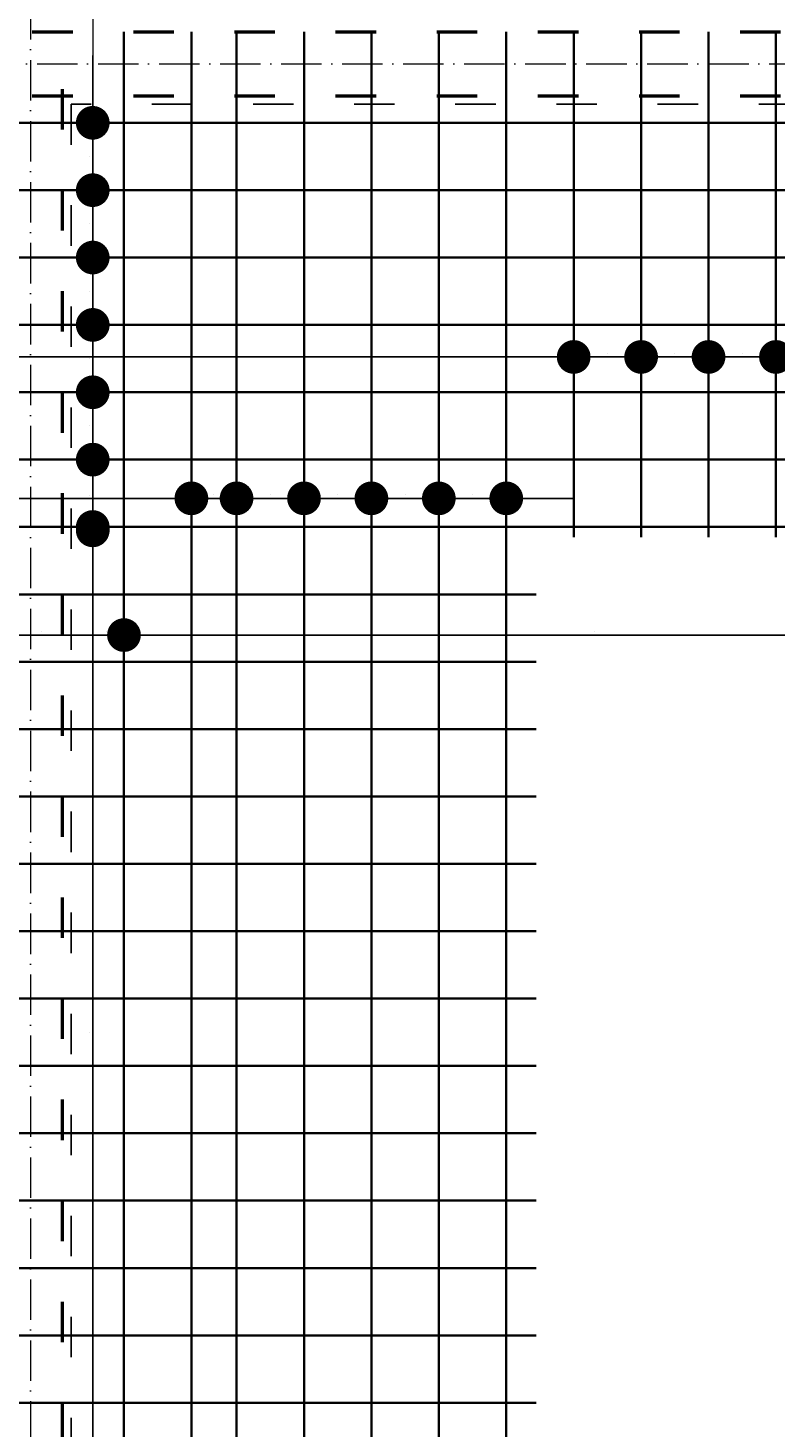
# Model space of a CAD drawing. Header units: millimetres. Extents: x 300938 to 312016, y 11971 to 20881.
# Tile 98 of 239: x 310328 to 310550, y 14874 to 15290. Entities that reach past the tile are written whole.
import ezdxf

# ---------------------------------------------------------------- set-up
doc = ezdxf.new("R2010")
doc.units = ezdxf.units.MM
doc.linetypes.add('ACAD_ISO03W100', pattern=[30, 12, -18])
doc.linetypes.add('ACAD_ISO10W100', pattern=[18, 12, -3, 0, -3])
for name, color, linetype, lineweight in [('konstrukcja wymiary', 1, 'Continuous', 13), ('osie', 5, 'ACAD_ISO10W100', 13), ('zbrojenie', 4, 'Continuous', 50), ('zbrojenie płyty', 141, 'Continuous', 35)]:
    doc.layers.add(name, color=color, linetype=linetype, lineweight=lineweight)
doc.layers.add('przerywane', color=6, linetype='ACAD_ISO03W100')
doc.styles.add('KONSTRUKCJA', font='romand.shx', dxfattribs={"oblique": 10})
doc.styles.get("Standard").update_dxf_attribs({"font": 'romand.shx', "oblique": 10})
doc.dimstyles.new('150', dxfattribs={"dimtxt": 10, "dimasz": 7, "dimexe": 1.25, "dimexo": 0.625, "dimgap": 3, "dimtad": 1, "dimdec": 0, "dimrnd": 0.5, "dimtxsty": 'KONSTRUKCJA', "dimblk": 'ARCHTICK', "dimcen": 2.5, "dimadec": 0, "dimazin": 0, "dimtfac": 1, "dimtdec": 0, "dimtix": 1, "dimtmove": 0, "dimatfit": 3, "dimfxl": 4, "dimfxlon": 1, "dimarcsym": 0})
doc.dimstyles.new('kropki', dxfattribs={"dimtxt": 0.001, "dimasz": 10, "dimexe": 1.25, "dimexo": 0.625, "dimgap": 1, "dimtad": 1, "dimtxsty": 'Standard', "dimblk": 'DOT', "dimcen": 2.5, "dimadec": 0, "dimazin": 0, "dimtfac": 1, "dimtmove": 0, "dimatfit": 3, "dimfxl": 1, "dimfxlon": 1, "dimarcsym": 0})

# ---------------------------------------------------------------- blocks, each defined once
blk = doc.blocks.new('_ArchTick')
at = {"color": 0, "linetype": 'ByBlock', "lineweight": 13, "const_width": 0.15}
blk.add_lwpolyline([(-0.5, -0.5), (0.5, 0.5)], dxfattribs=at)
blk = doc.blocks.new('*D2127')
at = {"layer": 'Defpoints', "color": 0, "transparency": 16777216}
for p in [(310572.63, 15501.22), (309884.63, 14520.22), (310572.63, 14393.22)]:
    blk.add_point(p, dxfattribs=at)
at = {"layer": 'konstrukcja wymiary', "color": 0, "lineweight": -2, "transparency": 16777216}
for p, q in [((309884.63, 15497.22), (309884.63, 15502.47)), ((309884.63, 15501.22), (310572.63, 15501.22)), ((310572.63, 15497.22), (310572.63, 15502.47))]:
    blk.add_line(p, q, dxfattribs=at)
at = {"layer": 'konstrukcja wymiary', "color": 0, "lineweight": -2, "transparency": 16777216, "xscale": 7, "yscale": 7, "zscale": 7, "rotation": 180}
blk.add_blockref('_ArchTick', (309884.63, 15501.22), dxfattribs=at)
at = {"layer": 'konstrukcja wymiary', "color": 0, "lineweight": -2, "transparency": 16777216, "xscale": 7, "yscale": 7, "zscale": 7}
blk.add_blockref('_ArchTick', (310572.63, 15501.22), dxfattribs=at)
at = {"layer": 'konstrukcja wymiary', "color": 0, "transparency": 16777216, "insert": (310228.63, 15509.22), "char_height": 10, "attachment_point": 5, "style": 'KONSTRUKCJA'}
blk.add_mtext('688', dxfattribs=at)
blk = doc.blocks.new('_Dot')
at = {"color": 0, "linetype": 'ByBlock', "lineweight": -2}
blk.add_line((-0.5, 0), (-1, 0), dxfattribs=at)
at = {"color": 0, "linetype": 'ByBlock', "const_width": 0.5}
blk.add_lwpolyline([(-0.25, 0, 1), (0.25, 0, 1)], format="xyb", close=True, dxfattribs=at)
blk = doc.blocks.new('*D2490')
at = {"layer": 'Defpoints', "color": 0, "transparency": 16777216}
for p in [(310336.34, 15261.72), (310336.34, 15241.72), (310347.08, 15241.72)]:
    blk.add_point(p, dxfattribs=at)
at = {"layer": 'konstrukcja wymiary', "color": 0, "lineweight": -2, "transparency": 16777216}
for p, q in [((310347.08, 15271.72), (310347.08, 15281.72)), ((310346.08, 15261.72), (310348.33, 15261.72)), ((310347.08, 15261.72), (310347.08, 15241.72)), ((310346.08, 15241.72), (310348.33, 15241.72)), ((310347.08, 15231.72), (310347.08, 15221.72))]:
    blk.add_line(p, q, dxfattribs=at)
at = {"layer": 'konstrukcja wymiary', "color": 0, "lineweight": -2, "transparency": 16777216, "xscale": 10, "yscale": 10, "zscale": 10}
for p, rotation in [((310347.08, 15261.72), 270), ((310347.08, 15241.72), 90)]:
    blk.add_blockref('_Dot', p, dxfattribs=dict(at, rotation=rotation))
at = {"layer": 'konstrukcja wymiary', "color": 0, "transparency": 16777216, "insert": (310346.08, 15251.72), "char_height": 0.001, "attachment_point": 5, "rotation": 90}
blk.add_mtext('20', dxfattribs=at)
blk = doc.blocks.new('*D2491')
at = {"layer": 'Defpoints', "color": 0, "transparency": 16777216}
for p in [(310336.34, 15241.72), (310336.34, 15221.72), (310347.08, 15221.72)]:
    blk.add_point(p, dxfattribs=at)
at = {"layer": 'konstrukcja wymiary', "color": 0, "lineweight": -2, "transparency": 16777216}
for p, q in [((310347.08, 15251.72), (310347.08, 15261.72)), ((310346.08, 15241.72), (310348.33, 15241.72)), ((310347.08, 15241.72), (310347.08, 15221.72)), ((310346.08, 15221.72), (310348.33, 15221.72)), ((310347.08, 15211.72), (310347.08, 15201.72))]:
    blk.add_line(p, q, dxfattribs=at)
at = {"layer": 'konstrukcja wymiary', "color": 0, "lineweight": -2, "transparency": 16777216, "xscale": 10, "yscale": 10, "zscale": 10}
for p, rotation in [((310347.08, 15241.72), 270), ((310347.08, 15221.72), 90)]:
    blk.add_blockref('_Dot', p, dxfattribs=dict(at, rotation=rotation))
at = {"layer": 'konstrukcja wymiary', "color": 0, "transparency": 16777216, "insert": (310346.08, 15231.72), "char_height": 0.001, "attachment_point": 5, "rotation": 90}
blk.add_mtext('20', dxfattribs=at)
blk = doc.blocks.new('*D2492')
at = {"layer": 'Defpoints', "color": 0, "transparency": 16777216}
for p in [(310336.34, 15221.72), (310336.34, 15201.72), (310347.08, 15201.72)]:
    blk.add_point(p, dxfattribs=at)
at = {"layer": 'konstrukcja wymiary', "color": 0, "lineweight": -2, "transparency": 16777216}
for p, q in [((310347.08, 15231.72), (310347.08, 15241.72)), ((310346.08, 15221.72), (310348.33, 15221.72)), ((310347.08, 15221.72), (310347.08, 15201.72)), ((310346.08, 15201.72), (310348.33, 15201.72)), ((310347.08, 15191.72), (310347.08, 15181.72))]:
    blk.add_line(p, q, dxfattribs=at)
at = {"layer": 'konstrukcja wymiary', "color": 0, "lineweight": -2, "transparency": 16777216, "xscale": 10, "yscale": 10, "zscale": 10}
for p, rotation in [((310347.08, 15221.72), 270), ((310347.08, 15201.72), 90)]:
    blk.add_blockref('_Dot', p, dxfattribs=dict(at, rotation=rotation))
at = {"layer": 'konstrukcja wymiary', "color": 0, "transparency": 16777216, "insert": (310346.08, 15211.72), "char_height": 0.001, "attachment_point": 5, "rotation": 90}
blk.add_mtext('20', dxfattribs=at)
blk = doc.blocks.new('*D2493')
at = {"layer": 'Defpoints', "color": 0, "transparency": 16777216}
for p in [(310336.34, 15201.72), (310336.34, 15181.72), (310347.08, 15181.72)]:
    blk.add_point(p, dxfattribs=at)
at = {"layer": 'konstrukcja wymiary', "color": 0, "lineweight": -2, "transparency": 16777216}
for p, q in [((310347.08, 15211.72), (310347.08, 15221.72)), ((310346.08, 15201.72), (310348.33, 15201.72)), ((310347.08, 15201.72), (310347.08, 15181.72)), ((310346.08, 15181.72), (310348.33, 15181.72)), ((310347.08, 15171.72), (310347.08, 15161.72))]:
    blk.add_line(p, q, dxfattribs=at)
at = {"layer": 'konstrukcja wymiary', "color": 0, "lineweight": -2, "transparency": 16777216, "xscale": 10, "yscale": 10, "zscale": 10}
for p, rotation in [((310347.08, 15201.72), 270), ((310347.08, 15181.72), 90)]:
    blk.add_blockref('_Dot', p, dxfattribs=dict(at, rotation=rotation))
at = {"layer": 'konstrukcja wymiary', "color": 0, "transparency": 16777216, "insert": (310346.08, 15191.72), "char_height": 0.001, "attachment_point": 5, "rotation": 90}
blk.add_mtext('20', dxfattribs=at)
blk = doc.blocks.new('*D2494')
at = {"layer": 'Defpoints', "color": 0, "transparency": 16777216}
for p in [(310336.34, 15181.72), (310336.34, 15161.72), (310347.08, 15161.72)]:
    blk.add_point(p, dxfattribs=at)
at = {"layer": 'konstrukcja wymiary', "color": 0, "lineweight": -2, "transparency": 16777216}
for p, q in [((310347.08, 15191.72), (310347.08, 15201.72)), ((310346.08, 15181.72), (310348.33, 15181.72)), ((310347.08, 15181.72), (310347.08, 15161.72)), ((310346.08, 15161.72), (310348.33, 15161.72)), ((310347.08, 15151.72), (310347.08, 15141.72))]:
    blk.add_line(p, q, dxfattribs=at)
at = {"layer": 'konstrukcja wymiary', "color": 0, "lineweight": -2, "transparency": 16777216, "xscale": 10, "yscale": 10, "zscale": 10}
for p, rotation in [((310347.08, 15181.72), 270), ((310347.08, 15161.72), 90)]:
    blk.add_blockref('_Dot', p, dxfattribs=dict(at, rotation=rotation))
at = {"layer": 'konstrukcja wymiary', "color": 0, "transparency": 16777216, "insert": (310346.08, 15171.72), "char_height": 0.001, "attachment_point": 5, "rotation": 90}
blk.add_mtext('20', dxfattribs=at)
blk = doc.blocks.new('*D2495')
at = {"layer": 'Defpoints', "color": 0, "transparency": 16777216}
for p in [(310336.34, 15161.72), (310336.34, 15140.72), (310347.08, 15140.72)]:
    blk.add_point(p, dxfattribs=at)
at = {"layer": 'konstrukcja wymiary', "color": 0, "lineweight": -2, "transparency": 16777216}
for p, q in [((310347.08, 15171.72), (310347.08, 15181.72)), ((310346.08, 15161.72), (310348.33, 15161.72)), ((310347.08, 15161.72), (310347.08, 15140.72)), ((310346.08, 15140.72), (310348.33, 15140.72)), ((310347.08, 15130.72), (310347.08, 15120.72))]:
    blk.add_line(p, q, dxfattribs=at)
at = {"layer": 'konstrukcja wymiary', "color": 0, "lineweight": -2, "transparency": 16777216, "xscale": 10, "yscale": 10, "zscale": 10}
for p, rotation in [((310347.08, 15161.72), 270), ((310347.08, 15140.72), 90)]:
    blk.add_blockref('_Dot', p, dxfattribs=dict(at, rotation=rotation))
at = {"layer": 'konstrukcja wymiary', "color": 0, "transparency": 16777216, "insert": (310346.08, 15151.22), "char_height": 0.001, "attachment_point": 5, "rotation": 90}
blk.add_mtext('21', dxfattribs=at)
blk = doc.blocks.new('*D2496')
at = {"layer": 'Defpoints', "color": 0, "transparency": 16777216}
for p in [(310338.13, 15141.72), (310338.13, 14841.72), (310347.08, 14841.72)]:
    blk.add_point(p, dxfattribs=at)
at = {"layer": 'konstrukcja wymiary', "color": 0, "lineweight": -2, "transparency": 16777216}
for p, q in [((310346.08, 15141.72), (310348.33, 15141.72)), ((310347.08, 15131.72), (310347.08, 14851.72)), ((310346.08, 14841.72), (310348.33, 14841.72))]:
    blk.add_line(p, q, dxfattribs=at)
at = {"layer": 'konstrukcja wymiary', "color": 0, "lineweight": -2, "transparency": 16777216, "xscale": 10, "yscale": 10, "zscale": 10}
for p, rotation in [((310347.08, 15141.72), 90), ((310347.08, 14841.72), 270)]:
    blk.add_blockref('_Dot', p, dxfattribs=dict(at, rotation=rotation))
at = {"layer": 'konstrukcja wymiary', "color": 0, "transparency": 16777216, "insert": (310346.08, 14991.72), "char_height": 0.001, "attachment_point": 5, "rotation": 90}
blk.add_mtext('300', dxfattribs=at)
blk = doc.blocks.new('*D2738')
at = {"layer": 'Defpoints', "color": 0, "transparency": 16777216}
for p in [(310669.72, 15109.64), (310032.63, 15101.59), (310669.72, 15081.59)]:
    blk.add_point(p, dxfattribs=at)
at = {"layer": 'konstrukcja wymiary', "color": 0, "lineweight": -2, "transparency": 16777216}
for p, q in [((310032.63, 15108.64), (310032.63, 15110.89)), ((310042.63, 15109.64), (310659.72, 15109.64)), ((310669.72, 15108.64), (310669.72, 15110.89))]:
    blk.add_line(p, q, dxfattribs=at)
at = {"layer": 'konstrukcja wymiary', "color": 0, "lineweight": -2, "transparency": 16777216, "xscale": 10, "yscale": 10, "zscale": 10, "rotation": 180}
blk.add_blockref('_Dot', (310032.63, 15109.64), dxfattribs=at)
at = {"layer": 'konstrukcja wymiary', "color": 0, "lineweight": -2, "transparency": 16777216, "xscale": 10, "yscale": 10, "zscale": 10}
blk.add_blockref('_Dot', (310669.72, 15109.64), dxfattribs=at)
at = {"layer": 'konstrukcja wymiary', "color": 0, "transparency": 16777216, "insert": (310351.18, 15110.64), "char_height": 0.001, "attachment_point": 5}
blk.add_mtext('637,09', dxfattribs=at)
blk = doc.blocks.new('*D2746')
at = {"layer": 'Defpoints', "color": 0, "transparency": 16777216}
for p in [(310376.34, 15181.72), (309360.92, 15159.72), (310376.34, 15150.23)]:
    blk.add_point(p, dxfattribs=at)
at = {"layer": 'konstrukcja wymiary', "color": 0, "lineweight": -2, "transparency": 16777216}
for p, q in [((309360.92, 15151.23), (309360.92, 15148.98)), ((310376.34, 15151.23), (310376.34, 15148.98)), ((309370.92, 15150.23), (310366.34, 15150.23))]:
    blk.add_line(p, q, dxfattribs=at)
at = {"layer": 'konstrukcja wymiary', "color": 0, "lineweight": -2, "transparency": 16777216, "xscale": 10, "yscale": 10, "zscale": 10, "rotation": 180}
blk.add_blockref('_Dot', (309360.92, 15150.23), dxfattribs=at)
at = {"layer": 'konstrukcja wymiary', "color": 0, "lineweight": -2, "transparency": 16777216, "xscale": 10, "yscale": 10, "zscale": 10}
blk.add_blockref('_Dot', (310376.34, 15150.23), dxfattribs=at)
at = {"layer": 'konstrukcja wymiary', "color": 0, "transparency": 16777216, "insert": (309868.63, 15151.23), "char_height": 0.001, "attachment_point": 5}
blk.add_mtext('1015,43', dxfattribs=at)
blk = doc.blocks.new('*D2747')
at = {"layer": 'Defpoints', "color": 0, "transparency": 16777216}
for p in [(310376.34, 15181.72), (310389.74, 15181.72), (310389.74, 15150.23)]:
    blk.add_point(p, dxfattribs=at)
at = {"layer": 'konstrukcja wymiary', "color": 0, "lineweight": -2, "transparency": 16777216}
for p, q in [((310376.34, 15151.23), (310376.34, 15148.98)), ((310389.74, 15151.23), (310389.74, 15148.98)), ((310366.34, 15150.23), (310356.34, 15150.23)), ((310376.34, 15150.23), (310389.74, 15150.23)), ((310399.74, 15150.23), (310409.74, 15150.23))]:
    blk.add_line(p, q, dxfattribs=at)
at = {"layer": 'konstrukcja wymiary', "color": 0, "lineweight": -2, "transparency": 16777216, "xscale": 10, "yscale": 10, "zscale": 10}
blk.add_blockref('_Dot', (310376.34, 15150.23), dxfattribs=at)
at = {"layer": 'konstrukcja wymiary', "color": 0, "lineweight": -2, "transparency": 16777216, "xscale": 10, "yscale": 10, "zscale": 10, "rotation": 180}
blk.add_blockref('_Dot', (310389.74, 15150.23), dxfattribs=at)
at = {"layer": 'konstrukcja wymiary', "color": 0, "transparency": 16777216, "insert": (310383.04, 15151.23), "char_height": 0.001, "attachment_point": 5}
blk.add_mtext('13,4', dxfattribs=at)
blk = doc.blocks.new('*D2748')
at = {"layer": 'Defpoints', "color": 0, "transparency": 16777216}
for p in [(310389.74, 15181.72), (310409.74, 15181.72), (310409.74, 15150.23)]:
    blk.add_point(p, dxfattribs=at)
at = {"layer": 'konstrukcja wymiary', "color": 0, "lineweight": -2, "transparency": 16777216}
for p, q in [((310389.74, 15151.23), (310389.74, 15148.98)), ((310409.74, 15151.23), (310409.74, 15148.98)), ((310379.74, 15150.23), (310369.74, 15150.23)), ((310389.74, 15150.23), (310409.74, 15150.23)), ((310419.74, 15150.23), (310429.74, 15150.23))]:
    blk.add_line(p, q, dxfattribs=at)
at = {"layer": 'konstrukcja wymiary', "color": 0, "lineweight": -2, "transparency": 16777216, "xscale": 10, "yscale": 10, "zscale": 10}
blk.add_blockref('_Dot', (310389.74, 15150.23), dxfattribs=at)
at = {"layer": 'konstrukcja wymiary', "color": 0, "lineweight": -2, "transparency": 16777216, "xscale": 10, "yscale": 10, "zscale": 10, "rotation": 180}
blk.add_blockref('_Dot', (310409.74, 15150.23), dxfattribs=at)
at = {"layer": 'konstrukcja wymiary', "color": 0, "transparency": 16777216, "insert": (310399.74, 15151.23), "char_height": 0.001, "attachment_point": 5}
blk.add_mtext('20', dxfattribs=at)
blk = doc.blocks.new('*D2749')
at = {"layer": 'Defpoints', "color": 0, "transparency": 16777216}
for p in [(310409.74, 15181.72), (310429.74, 15181.72), (310429.74, 15150.23)]:
    blk.add_point(p, dxfattribs=at)
at = {"layer": 'konstrukcja wymiary', "color": 0, "lineweight": -2, "transparency": 16777216}
for p, q in [((310409.74, 15151.23), (310409.74, 15148.98)), ((310429.74, 15151.23), (310429.74, 15148.98)), ((310399.74, 15150.23), (310389.74, 15150.23)), ((310409.74, 15150.23), (310429.74, 15150.23)), ((310439.74, 15150.23), (310449.74, 15150.23))]:
    blk.add_line(p, q, dxfattribs=at)
at = {"layer": 'konstrukcja wymiary', "color": 0, "lineweight": -2, "transparency": 16777216, "xscale": 10, "yscale": 10, "zscale": 10}
blk.add_blockref('_Dot', (310409.74, 15150.23), dxfattribs=at)
at = {"layer": 'konstrukcja wymiary', "color": 0, "lineweight": -2, "transparency": 16777216, "xscale": 10, "yscale": 10, "zscale": 10, "rotation": 180}
blk.add_blockref('_Dot', (310429.74, 15150.23), dxfattribs=at)
at = {"layer": 'konstrukcja wymiary', "color": 0, "transparency": 16777216, "insert": (310419.74, 15151.23), "char_height": 0.001, "attachment_point": 5}
blk.add_mtext('20', dxfattribs=at)
blk = doc.blocks.new('*D2750')
at = {"layer": 'Defpoints', "color": 0, "transparency": 16777216}
for p in [(310429.74, 15181.72), (310449.74, 15181.72), (310449.74, 15150.23)]:
    blk.add_point(p, dxfattribs=at)
at = {"layer": 'konstrukcja wymiary', "color": 0, "lineweight": -2, "transparency": 16777216}
for p, q in [((310429.74, 15151.23), (310429.74, 15148.98)), ((310449.74, 15151.23), (310449.74, 15148.98)), ((310419.74, 15150.23), (310409.74, 15150.23)), ((310429.74, 15150.23), (310449.74, 15150.23)), ((310459.74, 15150.23), (310469.74, 15150.23))]:
    blk.add_line(p, q, dxfattribs=at)
at = {"layer": 'konstrukcja wymiary', "color": 0, "lineweight": -2, "transparency": 16777216, "xscale": 10, "yscale": 10, "zscale": 10}
blk.add_blockref('_Dot', (310429.74, 15150.23), dxfattribs=at)
at = {"layer": 'konstrukcja wymiary', "color": 0, "lineweight": -2, "transparency": 16777216, "xscale": 10, "yscale": 10, "zscale": 10, "rotation": 180}
blk.add_blockref('_Dot', (310449.74, 15150.23), dxfattribs=at)
at = {"layer": 'konstrukcja wymiary', "color": 0, "transparency": 16777216, "insert": (310439.74, 15151.23), "char_height": 0.001, "attachment_point": 5}
blk.add_mtext('20', dxfattribs=at)
blk = doc.blocks.new('*D2751')
at = {"layer": 'Defpoints', "color": 0, "transparency": 16777216}
for p in [(310449.74, 15181.72), (310469.74, 15181.72), (310469.74, 15150.23)]:
    blk.add_point(p, dxfattribs=at)
at = {"layer": 'konstrukcja wymiary', "color": 0, "lineweight": -2, "transparency": 16777216}
for p, q in [((310449.74, 15151.23), (310449.74, 15148.98)), ((310469.74, 15151.23), (310469.74, 15148.98)), ((310439.74, 15150.23), (310429.74, 15150.23)), ((310449.74, 15150.23), (310469.74, 15150.23)), ((310479.74, 15150.23), (310489.74, 15150.23))]:
    blk.add_line(p, q, dxfattribs=at)
at = {"layer": 'konstrukcja wymiary', "color": 0, "lineweight": -2, "transparency": 16777216, "xscale": 10, "yscale": 10, "zscale": 10}
blk.add_blockref('_Dot', (310449.74, 15150.23), dxfattribs=at)
at = {"layer": 'konstrukcja wymiary', "color": 0, "lineweight": -2, "transparency": 16777216, "xscale": 10, "yscale": 10, "zscale": 10, "rotation": 180}
blk.add_blockref('_Dot', (310469.74, 15150.23), dxfattribs=at)
at = {"layer": 'konstrukcja wymiary', "color": 0, "transparency": 16777216, "insert": (310459.74, 15151.23), "char_height": 0.001, "attachment_point": 5}
blk.add_mtext('20', dxfattribs=at)
blk = doc.blocks.new('*D2769')
at = {"layer": 'Defpoints', "color": 0, "transparency": 16777216}
for p in [(310724.72, 15109.64), (310267.13, 15101.72), (310724.72, 15101.72)]:
    blk.add_point(p, dxfattribs=at)
at = {"layer": 'konstrukcja wymiary', "color": 0, "lineweight": -2, "transparency": 16777216}
for p, q in [((310267.13, 15108.64), (310267.13, 15110.89)), ((310277.13, 15109.64), (310714.72, 15109.64)), ((310724.72, 15108.64), (310724.72, 15110.89))]:
    blk.add_line(p, q, dxfattribs=at)
at = {"layer": 'konstrukcja wymiary', "color": 0, "lineweight": -2, "transparency": 16777216, "xscale": 10, "yscale": 10, "zscale": 10, "rotation": 180}
blk.add_blockref('_Dot', (310267.13, 15109.64), dxfattribs=at)
at = {"layer": 'konstrukcja wymiary', "color": 0, "lineweight": -2, "transparency": 16777216, "xscale": 10, "yscale": 10, "zscale": 10}
blk.add_blockref('_Dot', (310724.72, 15109.64), dxfattribs=at)
at = {"layer": 'konstrukcja wymiary', "color": 0, "transparency": 16777216, "insert": (310495.93, 15110.64), "char_height": 0.001, "attachment_point": 5}
blk.add_mtext('457,59', dxfattribs=at)
blk = doc.blocks.new('*D2773')
at = {"layer": 'Defpoints', "color": 0, "transparency": 16777216}
for p in [(310307.13, 15122.25), (310356.34, 15122.25), (310356.34, 15109.64)]:
    blk.add_point(p, dxfattribs=at)
at = {"layer": 'konstrukcja wymiary', "color": 0, "lineweight": -2, "transparency": 16777216}
for p, q in [((310307.13, 15110.64), (310307.13, 15108.39)), ((310317.13, 15109.64), (310346.34, 15109.64)), ((310356.34, 15110.64), (310356.34, 15108.39))]:
    blk.add_line(p, q, dxfattribs=at)
at = {"layer": 'konstrukcja wymiary', "color": 0, "lineweight": -2, "transparency": 16777216, "xscale": 10, "yscale": 10, "zscale": 10, "rotation": 180}
blk.add_blockref('_Dot', (310307.13, 15109.64), dxfattribs=at)
at = {"layer": 'konstrukcja wymiary', "color": 0, "lineweight": -2, "transparency": 16777216, "xscale": 10, "yscale": 10, "zscale": 10}
blk.add_blockref('_Dot', (310356.34, 15109.64), dxfattribs=at)
at = {"layer": 'konstrukcja wymiary', "color": 0, "transparency": 16777216, "insert": (310331.74, 15110.64), "char_height": 0.001, "attachment_point": 5}
blk.add_mtext('49,21', dxfattribs=at)
blk = doc.blocks.new('*D2892')
at = {"layer": 'Defpoints', "color": 0, "transparency": 16777216}
for p in [(310489.74, 15192.21), (309865.19, 15179.72), (310489.74, 15181.72)]:
    blk.add_point(p, dxfattribs=at)
at = {"layer": 'konstrukcja wymiary', "color": 0, "lineweight": -2, "transparency": 16777216}
for p, q in [((309865.19, 15191.21), (309865.19, 15193.46)), ((309875.19, 15192.21), (310479.74, 15192.21)), ((310489.74, 15191.21), (310489.74, 15193.46))]:
    blk.add_line(p, q, dxfattribs=at)
at = {"layer": 'konstrukcja wymiary', "color": 0, "lineweight": -2, "transparency": 16777216, "xscale": 10, "yscale": 10, "zscale": 10, "rotation": 180}
blk.add_blockref('_Dot', (309865.19, 15192.21), dxfattribs=at)
at = {"layer": 'konstrukcja wymiary', "color": 0, "lineweight": -2, "transparency": 16777216, "xscale": 10, "yscale": 10, "zscale": 10}
blk.add_blockref('_Dot', (310489.74, 15192.21), dxfattribs=at)
at = {"layer": 'konstrukcja wymiary', "color": 0, "transparency": 16777216, "insert": (310177.47, 15193.21), "char_height": 0.001, "attachment_point": 5}
blk.add_mtext('624,56', dxfattribs=at)
blk = doc.blocks.new('*D2893')
at = {"layer": 'Defpoints', "color": 0, "transparency": 16777216}
for p in [(310509.74, 15192.21), (310489.74, 15181.72), (310509.74, 15181.72)]:
    blk.add_point(p, dxfattribs=at)
at = {"layer": 'konstrukcja wymiary', "color": 0, "lineweight": -2, "transparency": 16777216}
for p, q in [((310479.74, 15192.21), (310469.74, 15192.21)), ((310489.74, 15191.21), (310489.74, 15193.46)), ((310489.74, 15192.21), (310509.74, 15192.21)), ((310509.74, 15191.21), (310509.74, 15193.46)), ((310519.74, 15192.21), (310529.74, 15192.21))]:
    blk.add_line(p, q, dxfattribs=at)
at = {"layer": 'konstrukcja wymiary', "color": 0, "lineweight": -2, "transparency": 16777216, "xscale": 10, "yscale": 10, "zscale": 10}
blk.add_blockref('_Dot', (310489.74, 15192.21), dxfattribs=at)
at = {"layer": 'konstrukcja wymiary', "color": 0, "lineweight": -2, "transparency": 16777216, "xscale": 10, "yscale": 10, "zscale": 10, "rotation": 180}
blk.add_blockref('_Dot', (310509.74, 15192.21), dxfattribs=at)
at = {"layer": 'konstrukcja wymiary', "color": 0, "transparency": 16777216, "insert": (310499.74, 15193.21), "char_height": 0.001, "attachment_point": 5}
blk.add_mtext('20', dxfattribs=at)
blk = doc.blocks.new('*D2894')
at = {"layer": 'Defpoints', "color": 0, "transparency": 16777216}
for p in [(310529.74, 15192.21), (310509.74, 15181.72), (310529.74, 15181.72)]:
    blk.add_point(p, dxfattribs=at)
at = {"layer": 'konstrukcja wymiary', "color": 0, "lineweight": -2, "transparency": 16777216}
for p, q in [((310499.74, 15192.21), (310489.74, 15192.21)), ((310509.74, 15191.21), (310509.74, 15193.46)), ((310509.74, 15192.21), (310529.74, 15192.21)), ((310529.74, 15191.21), (310529.74, 15193.46)), ((310539.74, 15192.21), (310549.74, 15192.21))]:
    blk.add_line(p, q, dxfattribs=at)
at = {"layer": 'konstrukcja wymiary', "color": 0, "lineweight": -2, "transparency": 16777216, "xscale": 10, "yscale": 10, "zscale": 10}
blk.add_blockref('_Dot', (310509.74, 15192.21), dxfattribs=at)
at = {"layer": 'konstrukcja wymiary', "color": 0, "lineweight": -2, "transparency": 16777216, "xscale": 10, "yscale": 10, "zscale": 10, "rotation": 180}
blk.add_blockref('_Dot', (310529.74, 15192.21), dxfattribs=at)
at = {"layer": 'konstrukcja wymiary', "color": 0, "transparency": 16777216, "insert": (310519.74, 15193.21), "char_height": 0.001, "attachment_point": 5}
blk.add_mtext('20', dxfattribs=at)
blk = doc.blocks.new('*D2895')
at = {"layer": 'Defpoints', "color": 0, "transparency": 16777216}
for p in [(310549.74, 15192.21), (310529.74, 15181.72), (310549.74, 15181.72)]:
    blk.add_point(p, dxfattribs=at)
at = {"layer": 'konstrukcja wymiary', "color": 0, "lineweight": -2, "transparency": 16777216}
for p, q in [((310519.74, 15192.21), (310509.74, 15192.21)), ((310529.74, 15191.21), (310529.74, 15193.46)), ((310529.74, 15192.21), (310549.74, 15192.21)), ((310549.74, 15191.21), (310549.74, 15193.46)), ((310559.74, 15192.21), (310569.74, 15192.21))]:
    blk.add_line(p, q, dxfattribs=at)
at = {"layer": 'konstrukcja wymiary', "color": 0, "lineweight": -2, "transparency": 16777216, "xscale": 10, "yscale": 10, "zscale": 10}
blk.add_blockref('_Dot', (310529.74, 15192.21), dxfattribs=at)
at = {"layer": 'konstrukcja wymiary', "color": 0, "lineweight": -2, "transparency": 16777216, "xscale": 10, "yscale": 10, "zscale": 10, "rotation": 180}
blk.add_blockref('_Dot', (310549.74, 15192.21), dxfattribs=at)
at = {"layer": 'konstrukcja wymiary', "color": 0, "transparency": 16777216, "insert": (310539.74, 15193.21), "char_height": 0.001, "attachment_point": 5}
blk.add_mtext('20', dxfattribs=at)
blk = doc.blocks.new('*D2896')
at = {"layer": 'Defpoints', "color": 0, "transparency": 16777216}
for p in [(310569.74, 15192.21), (310549.74, 15181.72), (310569.74, 15181.72)]:
    blk.add_point(p, dxfattribs=at)
at = {"layer": 'konstrukcja wymiary', "color": 0, "lineweight": -2, "transparency": 16777216}
for p, q in [((310539.74, 15192.21), (310529.74, 15192.21)), ((310549.74, 15191.21), (310549.74, 15193.46)), ((310549.74, 15192.21), (310569.74, 15192.21)), ((310569.74, 15191.21), (310569.74, 15193.46)), ((310579.74, 15192.21), (310589.74, 15192.21))]:
    blk.add_line(p, q, dxfattribs=at)
at = {"layer": 'konstrukcja wymiary', "color": 0, "lineweight": -2, "transparency": 16777216, "xscale": 10, "yscale": 10, "zscale": 10}
blk.add_blockref('_Dot', (310549.74, 15192.21), dxfattribs=at)
at = {"layer": 'konstrukcja wymiary', "color": 0, "lineweight": -2, "transparency": 16777216, "xscale": 10, "yscale": 10, "zscale": 10, "rotation": 180}
blk.add_blockref('_Dot', (310569.74, 15192.21), dxfattribs=at)
at = {"layer": 'konstrukcja wymiary', "color": 0, "transparency": 16777216, "insert": (310559.74, 15193.21), "char_height": 0.001, "attachment_point": 5}
blk.add_mtext('20', dxfattribs=at)

msp = doc.modelspace()

# ---------------------------------------------------------------- linework, layer by layer
at = {"layer": 'konstrukcja wymiary'}
msp.add_line((310347.076, 15317.211), (310347.076, 15249.724), dxfattribs=at)
at = {"layer": 'osie'}
for p, q in [((310328.631, 15606.148), (310328.631, 13976.332)), ((308773.963, 15279.224), (310778.683, 15279.224))]:
    msp.add_line(p, q, dxfattribs=at)
at = {"layer": 'przerywane'}
for p, q in [((310736.631, 15267.224), (310340.631, 15267.224)), ((310340.631, 15267.224), (310340.631, 14711.224))]:
    msp.add_line(p, q, dxfattribs=at)
at = {"layer": 'zbrojenie', "linetype": 'ACAD_ISO03W100'}
for p, q in [((308979.131, 15288.724), (310758.131, 15288.724)), ((310338.131, 14689.724), (310338.131, 15288.724)), ((308979.131, 15269.724), (310758.131, 15269.724))]:
    msp.add_line(p, q, dxfattribs=at)
at = {"layer": 'zbrojenie płyty'}
for p, q in [((310356.344, 15288.724), (310356.344, 14549.224)), ((310376.344, 15288.724), (310376.344, 14549.224)), ((310389.744, 15288.724), (310389.744, 14549.224)), ((310409.744, 15288.724), (310409.744, 14549.224)), ((310429.744, 15288.724), (310429.744, 14549.224)), ((310449.744, 15288.724), (310449.744, 14549.224)), ((310469.744, 15288.724), (310469.744, 14549.224)), ((310489.744, 15288.724), (310489.744, 15138.724)), ((310509.744, 15288.724), (310509.744, 15138.724)), ((310529.744, 15288.724), (310529.744, 15138.724)), ((310549.744, 15288.724), (310549.744, 15138.724)), ((310758.131, 15261.724), (309838.631, 15261.724)), ((310758.131, 15241.724), (309838.631, 15241.724)), ((310758.131, 15221.724), (309838.631, 15221.724)), ((310758.131, 15201.724), (309838.631, 15201.724)), ((310758.131, 15181.724), (309838.631, 15181.724)), ((310758.131, 15161.724), (309838.631, 15161.724)), ((310758.131, 15141.724), (309838.631, 15141.724)), ((309878.631, 15121.724), (310478.631, 15121.724)), ((309878.631, 15101.724), (310478.631, 15101.724)), ((309878.631, 15081.724), (310478.631, 15081.724)), ((309878.631, 15061.724), (310478.631, 15061.724)), ((309878.631, 15041.724), (310478.631, 15041.724)), ((309878.631, 15021.724), (310478.631, 15021.724)), ((310019.014, 15001.724), (310478.631, 15001.724)), ((309878.631, 14981.724), (310478.631, 14981.724)), ((309878.631, 14961.724), (310478.631, 14961.724)), ((309878.631, 14941.724), (310478.631, 14941.724)), ((309878.631, 14921.724), (310478.631, 14921.724)), ((309878.631, 14901.724), (310478.631, 14901.724)), ((309878.631, 14881.724), (310478.631, 14881.724))]:
    msp.add_line(p, q, dxfattribs=at)

# ---------------------------------------------------------------- dimensions: what is measured, and where the dimension line sits
at = {"layer": 'konstrukcja wymiary'}
for base, p1, p2, dimstyle, picture, middle in [((310572.631, 15501.224), (309884.631, 14520.224), (310572.631, 14393.224), '150', '*D2127', (310228.631, 15509.224)), ((310489.7443, 15192.2129), (309865.1889, 15179.7237), (310489.7443, 15181.7237), 'kropki', '*D2892', (310177.4666, 15193.2135)), ((310509.744, 15192.213), (310489.744, 15181.724), (310509.744, 15181.724), 'kropki', '*D2893', (310499.744, 15193.213)), ((310529.744, 15192.213), (310509.744, 15181.724), (310529.744, 15181.724), 'kropki', '*D2894', (310519.744, 15193.213)), ((310549.744, 15192.213), (310529.744, 15181.724), (310549.744, 15181.724), 'kropki', '*D2895', (310539.744, 15193.213)), ((310569.744, 15192.213), (310549.744, 15181.724), (310569.744, 15181.724), 'kropki', '*D2896', (310559.744, 15193.213)), ((310376.344, 15150.227), (309360.918, 15159.724), (310376.344, 15181.724), 'kropki', '*D2746', (309868.631, 15151.227)), ((310389.744, 15150.227), (310376.344, 15181.724), (310389.744, 15181.724), 'kropki', '*D2747', (310383.044, 15151.227)), ((310409.744, 15150.227), (310389.744, 15181.724), (310409.744, 15181.724), 'kropki', '*D2748', (310399.744, 15151.227)), ((310429.744, 15150.227), (310409.744, 15181.724), (310429.744, 15181.724), 'kropki', '*D2749', (310419.744, 15151.227)), ((310449.744, 15150.227), (310429.744, 15181.724), (310449.744, 15181.724), 'kropki', '*D2750', (310439.744, 15151.227)), ((310469.744, 15150.227), (310449.744, 15181.724), (310469.744, 15181.724), 'kropki', '*D2751', (310459.744, 15151.227)), ((310356.344, 15109.637), (310307.131, 15122.247), (310356.344, 15122.247), 'kropki', '*D2773', (310331.738, 15110.638)), ((310669.72, 15109.637), (310032.631, 15101.594), (310669.72, 15081.594), 'kropki', '*D2738', (310351.176, 15110.638)), ((310724.72, 15109.637), (310267.131, 15101.724), (310724.72, 15101.724), 'kropki', '*D2769', (310495.925, 15110.638))]:
    dim = msp.add_linear_dim(base=base, p1=p1, p2=p2, dimstyle=dimstyle, override={"dimtmove": 1}, dxfattribs=at)
    dim.commit()
    dim.dimension.update_dxf_attribs({"geometry": picture, "text_midpoint": middle})
dim = msp.add_linear_dim(base=(310347.076, 15241.724), p1=(310336.344, 15261.724), p2=(310336.344, 15241.724), angle=90, dimstyle='kropki', dxfattribs=at)
dim.commit()
dim.dimension.update_dxf_attribs({"geometry": '*D2490', "text_midpoint": (310346.076, 15251.724)})
for base, p1, p2, picture, middle in [((310347.076, 15221.724), (310336.344, 15241.724), (310336.344, 15221.724), '*D2491', (310346.076, 15231.724)), ((310347.076, 15201.724), (310336.344, 15221.724), (310336.344, 15201.724), '*D2492', (310346.076, 15211.724)), ((310347.076, 15181.724), (310336.344, 15201.724), (310336.344, 15181.724), '*D2493', (310346.076, 15191.724)), ((310347.076, 15161.724), (310336.344, 15181.724), (310336.344, 15161.724), '*D2494', (310346.076, 15171.724)), ((310347.076, 15140.724), (310336.344, 15161.724), (310336.344, 15140.724), '*D2495', (310346.076, 15151.224)), ((310347.076, 14841.724), (310338.131, 15141.724), (310338.131, 14841.724), '*D2496', (310346.076, 14991.724))]:
    dim = msp.add_linear_dim(base=base, p1=p1, p2=p2, angle=90, dimstyle='kropki', override={"dimtmove": 1}, dxfattribs=at)
    dim.commit()
    dim.dimension.update_dxf_attribs({"geometry": picture, "text_midpoint": middle})

doc.saveas('drawing.dxf')
